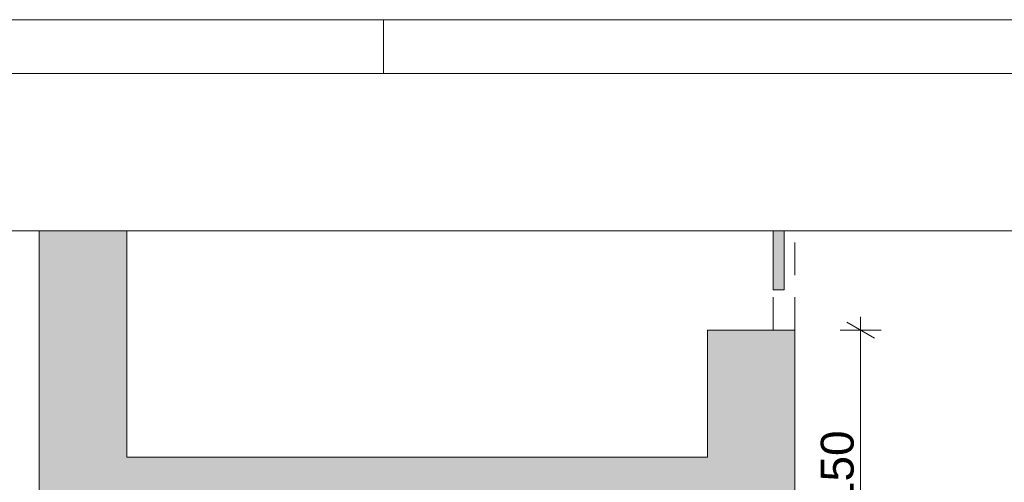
# Paper-space layout 'A-30 RZUT - PIĘTRO 0' of a CAD drawing. Header units: millimetres. Extents: x 0 to 800, y 0 to 700.
# Tile 12 of 26: x 227 to 317, y 658 to 700. Entities that reach past the tile are written whole.
import ezdxf
from ezdxf.xclip import XClip

# ---------------------------------------------------------------- set-up
doc = ezdxf.new("R2010")
doc.units = ezdxf.units.MM
doc.header["$MEASUREMENT"] = 0
doc.header["$XCLIPFRAME"] = 0
doc.linetypes.add('Przer. długie kreski', pattern=[2.5, 1.5, -1])
doc.linetypes.add('PRZERYWANA_DU_A', pattern=[550, 350.0000000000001, -199.9999999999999])
for name, color, linetype, lineweight in [('A_Arkusz_Nr_pióra__1', 7, 'Continuous', 20), ('A_strefy_Nr_pióra__2', 8, 'Continuous', 13), ('A_winda_Nr_pióra__1', 7, 'Continuous', 20), ('A_wymiary_Nr_pióra__1', 7, 'Continuous', 20), ('A_wymiary_Nr_pióra__2', 8, 'Continuous', 13), ('A_ściany_Nr_pióra__1', 7, 'Continuous', 20), ('Drzwi Archicad_Nr_pióra__1', 7, 'Continuous', 20)]:
    doc.layers.add(name, color=color, linetype=linetype, lineweight=lineweight)
doc.layers.add('A_Arkusz_Nr_pióra__237', color=7, linetype='Continuous', lineweight=5, true_color=0x343434)
doc.layers.add('A_winda', color=7, linetype='Continuous')
doc.layers.add('A_ściany', color=7, linetype='Continuous')
doc.styles.add('STYL_AUTOMATYCZNY_5', font='arial.ttf')

# ---------------------------------------------------------------- blocks, each defined once
blk = doc.blocks.new('Rysunek_1_1', base_point=(-3193.413088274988, -495.020949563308))
at = {"layer": 'A_winda', "linetype": 'Continuous', "lineweight": 0, "true_color": 0xfdfdfd}
blk.add_hatch(color=7, dxfattribs=at).paths.add_polyline_path([(296.5601298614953, 680.7487211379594), (295.5601315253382, 680.7487211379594), (295.5601315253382, 675.3636040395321), (296.5601298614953, 675.3636040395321)])
at = {"layer": 'A_ściany', "linetype": 'Continuous', "lineweight": 0, "true_color": 0x000000}
for points in [[(228.5601337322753, 680.7487223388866), (228.5601337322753, 638.0824856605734), (236.5601341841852, 646.0824861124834), (236.5601341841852, 680.7487223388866)], [(289.5601336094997, 638.0824836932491), (292.1601334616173, 638.0824836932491), (297.560133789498, 638.0824836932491), (297.560133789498, 671.6824811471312), (289.5601336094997, 671.6824811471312)], [(236.5601336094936, 655.082481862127), (289.5601336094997, 655.082481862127), (289.5601336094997, 660.0824818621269), (236.5601336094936, 660.0824818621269)]]:
    blk.add_hatch(color=18, dxfattribs=at).paths.add_polyline_path(points)
at = {"layer": 'A_strefy_Nr_pióra__2', "color": 8, "linetype": 'PRZERYWANA_DU_A', "lineweight": 13, "ltscale": 2, "flags": 128}
blk.add_lwpolyline([(374.9695795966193, 680.748718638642), (60.83915919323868, 680.748718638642)], dxfattribs=at)
at = {"layer": 'A_winda_Nr_pióra__1', "color": 7, "linetype": 'Przer. długie kreski', "lineweight": 20, "ltscale": 2}
for p, q in [((295.5601331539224, 671.6824804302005), (295.5601331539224, 680.7487153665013)), ((297.5601326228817, 671.6824835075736), (297.5601326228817, 680.7487167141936))]:
    blk.add_line(p, q, dxfattribs=at)
at = {"layer": 'A_winda_Nr_pióra__1', "color": 7, "linetype": 'Continuous', "lineweight": 20, "ltscale": 2, "flags": 128}
blk.add_lwpolyline([(296.5601336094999, 680.748718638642), (296.5601336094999, 675.3636072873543), (295.5601336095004, 675.3636072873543), (295.5601336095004, 680.748718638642)], dxfattribs=at)
at = {"layer": 'A_wymiary_Nr_pióra__1', "color": 7, "linetype": 'Continuous', "lineweight": 20, "ltscale": 2}
blk.add_line((304.8101361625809, 670.9607916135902), (302.3101330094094, 672.4041733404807), dxfattribs=at)
at = {"layer": 'A_wymiary_Nr_pióra__2', "color": 8, "linetype": 'Continuous', "lineweight": 13, "ltscale": 2}
for p, q in [((303.5601303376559, 671.6824824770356), (303.5601303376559, 672.9049845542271)), ((305.4351348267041, 671.6824824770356), (301.6851343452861, 671.6824824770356)), ((303.5601303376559, 641.6824786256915), (303.5601303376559, 671.6824824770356))]:
    blk.add_line(p, q, dxfattribs=at)
at = {"layer": 'A_ściany_Nr_pióra__1', "color": 7, "linetype": 'Continuous', "lineweight": 20, "ltscale": 2}
blk.add_line((289.5601364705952, 671.6824824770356), (297.5601329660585, 671.6824824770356), dxfattribs=at)
at = {"layer": 'A_ściany_Nr_pióra__1', "color": 7, "linetype": 'Continuous', "lineweight": 20, "ltscale": 2, "flags": 128}
for points in [[(228.5601336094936, 680.748718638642), (228.5601336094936, 638.0824818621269)], [(236.5601336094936, 660.0824818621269), (236.5601336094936, 680.748718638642)], [(289.5601336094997, 671.6824812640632), (289.5601336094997, 660.0824818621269)], [(297.5601336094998, 638.0824836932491), (297.5601336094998, 671.6824812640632)], [(289.5601336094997, 660.0824818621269), (236.5601336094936, 660.0824818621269)]]:
    blk.add_lwpolyline(points, dxfattribs=at)
at = {"layer": 'Drzwi Archicad_Nr_pióra__1', "color": 7, "linetype": 'Continuous', "lineweight": 20, "ltscale": 2}
blk.add_line((289.5601364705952, 671.6824824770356), (297.5601329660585, 671.6824824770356), dxfattribs=at)
at = {"layer": 'A_wymiary_Nr_pióra__1', "color": 7, "linetype": 'Continuous', "lineweight": 20, "insert": (302.9601335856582, 655.5384019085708), "char_height": 3, "width": 6.86451, "attachment_point": 7, "rotation": 90, "style": 'STYL_AUTOMATYCZNY_5'}
blk.add_mtext('\\A1;{\\pql;\\fArial|b0|i0|c238|p0;\\W1.000000;150}', dxfattribs=at)

psp = doc.layouts.new('A-30 RZUT - PIĘTRO 0')

# ---------------------------------------------------------------- linework, layer by layer
at = {"layer": 'A_Arkusz_Nr_pióra__1', "color": 7, "linetype": 'Continuous', "lineweight": 20}
psp.add_line((795.1, 695.0999999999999), (29.90003742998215, 695.0999999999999), dxfattribs=at)
at = {"layer": 'A_Arkusz_Nr_pióra__1', "color": 7, "linetype": 'Continuous', "lineweight": 20, "flags": 128}
psp.add_lwpolyline([(-1.110223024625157e-13, 700), (799.9999999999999, 699.9999999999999), (800, 1.836970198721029e-14), (0, 7.388085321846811e-14)], close=True, dxfattribs=at)
at = {"layer": 'A_Arkusz_Nr_pióra__237', "color": 250, "linetype": 'Continuous', "lineweight": 5, "true_color": 0x343434}
psp.add_line((260.0000000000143, 695.100050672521), (260.0000000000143, 700.0000507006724), dxfattribs=at)

# ---------------------------------------------------------------- block references
at = {"color": 37, "linetype": 'Continuous', "lineweight": 5, "true_color": 0x656532}
ref = psp.add_blockref('Rysunek_1_1', (-3193.413088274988, -495.020949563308), dxfattribs=at)
XClip(ref).set_block_clipping_path([(44.06963709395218, 110.5468323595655), (544.9695795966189, 680.748718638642)])

doc.saveas('drawing.dxf')
